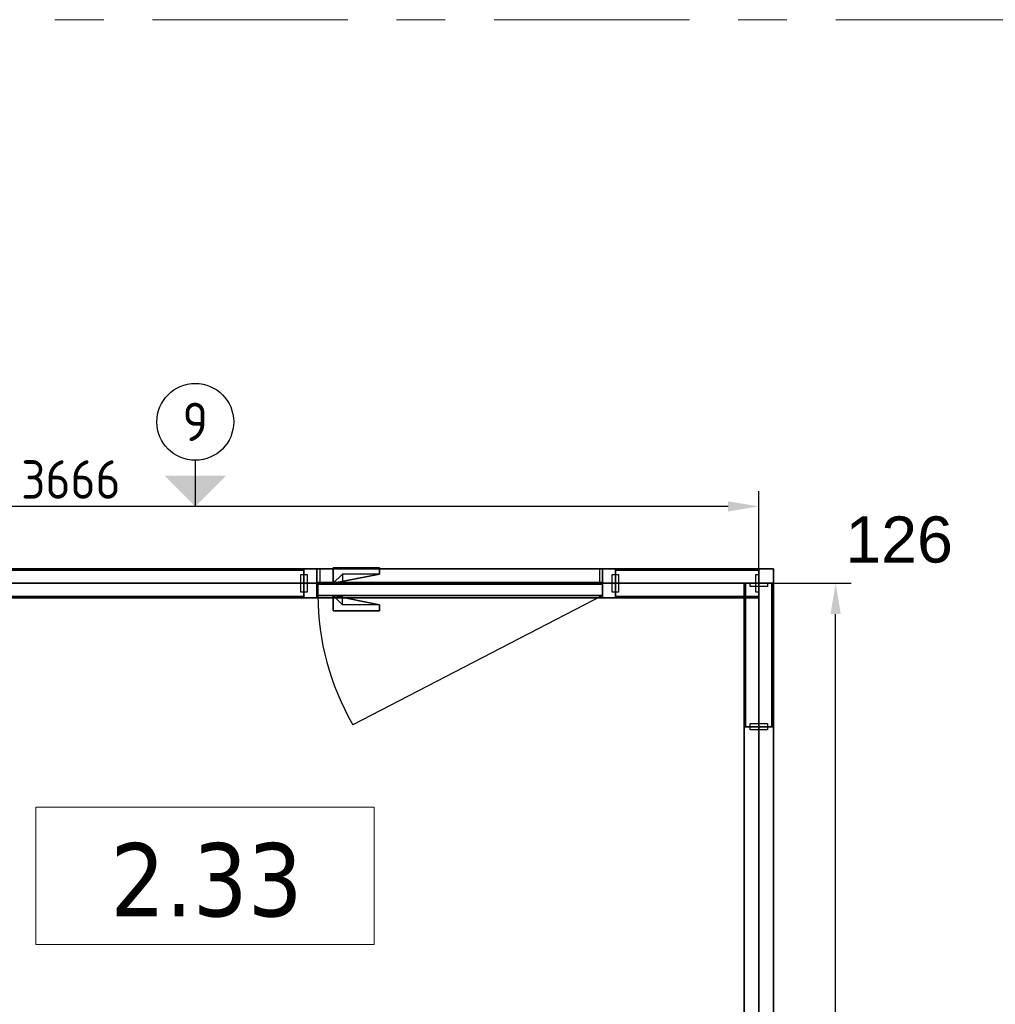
# Model space of a CAD drawing. Extents: x 2820 to 91013, y 1478 to 38178.
# Tile 8 of 182: x 11278 to 14452, y 21626 to 24828. Entities that reach past the tile are written whole.
import ezdxf
from ezdxf.enums import TextEntityAlignment as Align

# ---------------------------------------------------------------- set-up
doc = ezdxf.new("R2010")
doc.units = 0
doc.header["$LTSCALE"] = 50
doc.header["$PDSIZE"] = -5
doc.linetypes.add('HIDDEN2', pattern=[4.7625, 3.175, -1.5875])
doc.linetypes.add('Onderlegger 2e verdieping$0$stramien', pattern=[22.225, 12.7, -3.175, 3.175, -3.175])
doc.layers.get('0').update_dxf_attribs({"linetype": 'CONTINUOUS'})
doc.layers.get('DEFPOINTS').update_dxf_attribs({"linetype": 'CONTINUOUS'})
for name, color, linetype in [('AS-A38--_F----5', 2, 'CONTINUOUS'), ('AS-A38--_F---4-', 9, 'CONTINUOUS'), ('AS-A38-L_F----5', 7, 'CONTINUOUS'), ('AS-I38-E_F----5_Deuren', 7, 'CONTINUOUS'), ('AS-I38-M_F----5_Deurmodulen', 7, 'CONTINUOUS'), ('AS-I38-M_F----5_Hoekaansluitingen', 7, 'CONTINUOUS'), ('AS-I38-M_F----5_Wandmodulen', 7, 'CONTINUOUS'), ('AS-L32--_F----5', 84, 'CONTINUOUS'), ('AS-L32--_F---4-', 84, 'CONTINUOUS'), ('AS-L32--_F-23--', 84, 'CONTINUOUS'), ('AS-L32--_F123--', 84, 'CONTINUOUS'), ('AS-L38--', 7, 'CONTINUOUS'), ('AS-L38--_F----5', 7, 'CONTINUOUS'), ('AS-L38--_F---4-', 7, 'CONTINUOUS'), ('AS-L38--_F-23--', 3, 'CONTINUOUS'), ('AS-L38--_F1----', 2, 'CONTINUOUS'), ('AS-L38--_F1-----', 2, 'CONTINUOUS'), ('AS-L38--_F123--', 7, 'CONTINUOUS'), ('AS-L38GL_F---4-', 2, 'CONTINUOUS'), ('AS-L38GL_F123--', 3, 'CONTINUOUS'), ('AS-M38--_F123--_Wandlengte', 1, 'CONTINUOUS'), ('AS-T38--_F----5', 7, 'CONTINUOUS'), ('AS-T38--_F-23--', 7, 'CONTINUOUS'), ('IWTEKST', 2, 'CONTINUOUS')]:
    doc.layers.add(name, color=color, linetype=linetype)
doc.layers.add('AS-I38-1_F----5', color=2, linetype='CONTINUOUS', plot=False)
doc.layers.add('IWHULPLIJN', color=40, linetype='CONTINUOUS', plot=False)
doc.layers.add('Onderlegger 2e verdieping$0$A-AREA-IDEN', color=8, linetype='CONTINUOUS', lineweight=18)
doc.layers.add('Onderlegger 2e verdieping$0$S-GRID', color=8, linetype='CONTINUOUS', lineweight=18)
doc.styles.add('Onderlegger 2e verdieping$0$Tahoma_1', font='TAHOMA.TTF', dxfattribs={"height": 238.040123})
doc.styles.get("Standard").update_dxf_attribs({"font": 'isocp.shx'})
doc.dimstyles.new('CWall_F2_Wandlengte', dxfattribs={"dimscale": 50, "dimtxt": 2.5, "dimasz": 2, "dimexe": 1, "dimexo": 1, "dimgap": 0.5, "dimtad": 1, "dimdec": 0, "dimdsep": 46, "dimtxsty": 'Standard', "dimcen": 2.5, "dimclrt": 2, "dimadec": 0, "dimazin": 0, "dimtfac": 1, "dimtdec": 0, "dimtix": 1, "dimtmove": 2, "dimatfit": 0, "dimfxl": 0, "dimtolj": 1, "dimtzin": 0, "dimarcsym": 0})
pattern_1 = [(60, (160, 2090), (-43300, 25000), [300, -50000]), (60, (230, 2164), (-43300, 25000), [100, -50000]), (60, (187, 2190), (-43300, 25000), [100, -50000]), (150, (320, 2170), (-25000, -43300), [200, -50000])]
pattern_2 = [(0, (233.25, 1360), (29.766, 59.531), [0, -59.531])]
pattern_3 = [(60, (160, 1230), (-43300, 25000), [300, -50000]), (60, (230, 1304), (-43300, 25000), [100, -50000]), (60, (187, 1330), (-43300, 25000), [100, -50000]), (150, (320, 1310), (-25000, -43300), [200, -50000])]
pattern_4 = [(60, (160, 370), (-43300, 25000), [300, -50000]), (60, (230, 444), (-43300, 25000), [100, -50000]), (60, (187, 470), (-43300, 25000), [100, -50000]), (150, (320, 450), (-25000, -43300), [200, -50000])]
pattern_5 = [(60, (793, 2090), (-43300, 25000), [300, -50000]), (60, (865, 2164), (-43300, 25000), [100, -50000]), (60, (820, 2190), (-43300, 25000), [100, -50000]), (150, (955, 2170), (-25000, -43300), [200, -50000])]
pattern_6 = [(0, (868.25, 1360), (29.7656, 59.5312), [0, -59.5312])]
pattern_7 = [(60, (793, 1230), (-43300, 25000), [300, -50000]), (60, (865, 1304), (-43300, 25000), [100, -50000]), (60, (820, 1330), (-43300, 25000), [100, -50000]), (150, (955, 1310), (-25000, -43300), [200, -50000])]
pattern_8 = [(60, (793, 370), (-43300, 25000), [300, -50000]), (60, (865, 444), (-43300, 25000), [100, -50000]), (60, (820, 470), (-43300, 25000), [100, -50000]), (150, (955, 450), (-25000, -43300), [200, -50000])]

# ---------------------------------------------------------------- blocks, each defined once
blk = doc.blocks.new('Onderlegger 2e verdieping$0$00_KU ruimtetag groot - 00_KU ruimtetag groot-3653893-Plotview 2e Verdieping - schaal 1 op 100')
at = {"layer": 'Onderlegger 2e verdieping$0$A-AREA-IDEN'}
for p, q in [((5.5, 2.164), (-5.5, 2.164)), ((-5.5, 2.164), (-5.5, -2.302)), ((5.5, -2.302), (5.5, 2.164)), ((-5.5, -2.302), (5.5, -2.302))]:
    blk.add_line(p, q, dxfattribs=at)
blk = doc.blocks.new('Onderlegger 2e verdieping')
at = {"layer": 'Onderlegger 2e verdieping$0$S-GRID', "linetype": 'Onderlegger 2e verdieping$0$stramien'}
blk.add_line((2820.4, 24828.2), (55386.6, 24828.2), dxfattribs=at)
at = {"layer": 'Onderlegger 2e verdieping$0$A-AREA-IDEN', "xscale": 99.99999999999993, "yscale": 99.99999999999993, "zscale": 99.99999999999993}
blk.add_blockref('Onderlegger 2e verdieping$0$00_KU ruimtetag groot - 00_KU ruimtetag groot-3653893-Plotview 2e Verdieping - schaal 1 op 100', (11881.5, 22050.8), dxfattribs=at)
at = {"layer": 'Onderlegger 2e verdieping$0$A-AREA-IDEN', "insert": (11886.1, 22150.1), "char_height": 238.04, "width": 768, "attachment_point": 2, "line_spacing_factor": 1.000232, "style": 'Onderlegger 2e verdieping$0$Tahoma_1'}
blk.add_mtext('2.33', dxfattribs=at)
blk = doc.blocks.new('QHK-2---_CTA01')
at = {"layer": 'AS-L38--_F----5', "linetype": 'HIDDEN2'}
blk.add_line((0, 0), (0, 0, 2700), dxfattribs=at)
at = {"layer": 'AS-L38--_F---4-'}
blk.add_line((-47.5, 47.5), (-47.5, 47.5, 2700), dxfattribs=at)
for points, invisible_edges in [([(0, 47.5, 2700), (0, -47.5, 2700), (47.5, -47.5, 2700), (-47.5, 47.5, 2700)], 4), ([(47.5, -47.5, 2700), (-47.5, 47.5, 2700), (-47.5, 0, 2700), (47.5, 0, 2700)], 1), ([(47.5, 0), (47.5, 0, 60), (47.5, -47.5, 60), (47.5, -47.5)], 1), ([(47.5, 0, 2660), (47.5, 0, 2700), (47.5, -47.5, 2700), (47.5, -47.5, 2660)], 1), ([(47.5, -47.5), (47.5, -47.5, 60), (0, -47.5, 60), (0, -47.5)], 4), ([(47.5, -47.5, 2660), (47.5, -47.5, 2700), (0, -47.5, 2700), (0, -47.5, 2660)], 4)]:
    blk.add_3dface(points, dxfattribs=dict(at, invisible_edges=invisible_edges))
for points in [[(47.5, 0, 60), (47.5, 0, 2660), (47.5, -47.5, 2660), (47.5, -47.5, 60)], [(47.5, -47.5, 60), (47.5, -47.5, 2660), (0, -47.5, 2660), (0, -47.5, 60)]]:
    blk.add_3dface(points, dxfattribs=at)
at = {"layer": 'AS-L38--_F123--'}
blk.add_lwpolyline([(0, -47.5), (47.5, -47.5), (47.5, 0)], dxfattribs=at)
at = {"layer": 'DEFPOINTS'}
blk.add_point((0, 0, 2700), dxfattribs=at)
at = {"layer": 'AS-I38-M_F----5_Hoekaansluitingen', "extrusion": (1, -6.12303e-17, 0)}
blk.add_text('D126', height=125, rotation=90, dxfattribs=at).set_placement((0, 2750), align=Align.MIDDLE_LEFT)
at = {"layer": 'AS-I38-M_F----5_Hoekaansluitingen', "extrusion": (0, -1, 0)}
blk.add_text('D126', height=125, rotation=90, dxfattribs=at).set_placement((0, 2750), align=Align.MIDDLE_LEFT)
blk = doc.blocks.new('WandNr2-_CTA01')
at = {"layer": 'AS-T38--_F-23--', "color": 0, "linetype": 'ByBlock'}
blk.add_line((0, -5), (0, -2), dxfattribs=at)
blk.add_circle((0, -7.5), 2.5, dxfattribs=at)
blk.add_solid([(0, -2), (2, -4), (-2, -4)], dxfattribs=at)
blk.add_attdef('WANDNR', text='', height=2.5, dxfattribs=at).set_placement((0, -7.5), align=Align.MIDDLE)
blk = doc.blocks.new('WandNr5o_CTA01')
at = {"layer": 'AS-T38--_F----5', "color": 0, "linetype": 'ByBlock'}
blk.add_circle((0, -18), 2.5, dxfattribs=at)
blk.add_attdef('WANDNR', text='', height=2.5, dxfattribs=at).set_placement((0, -18), align=Align.MIDDLE)
blk = doc.blocks.new('BvnAans-_CTA01')
at = {"layer": 'AS-L38--_F----5', "color": 0, "invisible_edges": 10}
blk.add_3dface([(0, 0), (1, 0), (1, 0, 1), (0, 0, 1)], dxfattribs=at)
at = {"layer": 'AS-L38--_F---4-', "invisible_edges": 10}
for points in [[(0, 0.5), (1, 0.5), (1, 0.5, 1), (0, 0.5, 1)], [(0, -0.5), (1, -0.5), (1, -0.5, 1), (0, -0.5, 1)]]:
    blk.add_3dface(points, dxfattribs=at)
at = {"layer": 'AS-L38--_F---4-'}
blk.add_3dface([(0, -0.5, 1), (0, 0.5, 1), (1, 0.5, 1), (1, -0.5, 1)], dxfattribs=at)
blk = doc.blocks.new('Q0WDSTL-_CTA01')
at = {"layer": 'AS-L38--_F-23--'}
for p, q in [((0, 0.3), (0, 0.5)), ((0, -0.3), (0, -0.5))]:
    blk.add_line(p, q, dxfattribs=at)
at = {"layer": 'AS-L38--_F-23--', "color": 1}
blk.add_lwpolyline([(0, 0.3), (1, 0.3), (1, -0.3), (0, -0.3)], dxfattribs=at)
at = {"layer": 'AS-L38--_F1-----'}
blk.add_lwpolyline([(0, 0.5), (0, -0.5)], dxfattribs=at)
blk = doc.blocks.new('3ADRDRP-_CTA01')
at = {"layer": 'AS-L38--_F----5', "color": 0}
blk.add_3dface([(0, 0), (1, 0), (1, 0, 1), (0, 0, 1)], dxfattribs=at)
at = {"layer": 'AS-L38--_F---4-'}
mesh = blk.add_polymesh((6, 3), dxfattribs=at)
for k, corner in enumerate([(1, -0.5, 1), (1, -0.5), (1, -0.5), (0, -0.5, 1), (0, -0.5), (0, -0.5), (0, 0.5, 1), (0, 0.5), (0, -0.5), (1, 0.5, 1), (1, 0.5), (1, -0.5), (1, 0.5, 1), (1, 0.5, 1), (1, -0.5, 1), (0, 0.5, 1), (0, 0.5, 1), (0, -0.5, 1)]):
    mesh.set_mesh_vertex(divmod(k, 3), corner)
blk = doc.blocks.new('Q0DRSTL-_CTA01')
at = {"layer": 'AS-L38--_F----5', "color": 0}
blk.add_3dface([(0, 0), (1, 0), (1, 0, 1), (0, 0, 1)], dxfattribs=at)
at = {"layer": 'AS-L38--_F-23--', "color": 0}
for p, q in [((0, 0.5), (0, 0.3)), ((1, 0.5), (1, 0)), ((1, 0), (1.25, 0)), ((0, -0.5), (0, -0.3))]:
    blk.add_line(p, q, dxfattribs=at)
for points in [[(1, 0.5), (0, 0.5)], [(0, -0.5), (1.25, -0.5), (1.25, 0)]]:
    blk.add_lwpolyline(points, dxfattribs=at)
at = {"layer": 'AS-L38--_F1----', "color": 0}
blk.add_lwpolyline([(0, -0.5), (1, -0.5), (1, 0.5), (0, 0.5)], close=True, dxfattribs=at)
at = {"layer": 'AS-L38--_F---4-'}
mesh = blk.add_polymesh((6, 3), dxfattribs=at)
for k, corner in enumerate([(1, -0.5, 1), (1, -0.5), (1, -0.5), (0, -0.5, 1), (0, -0.5), (0, -0.5), (0, 0.5, 1), (0, 0.5), (0, -0.5), (1, 0.5, 1), (1, 0.5), (1, -0.5), (1, 0.5, 1), (1, 0.5, 1), (1, -0.5, 1), (0, 0.5, 1), (0, 0.5, 1), (0, -0.5, 1)]):
    mesh.set_mesh_vertex(divmod(k, 3), corner)
blk = doc.blocks.new('ddch1---_CTA01')
at = {"layer": 'AS-L32--_F----5', "color": 1}
for p, q in [((0, 0.075), (1, 0.075, 0.5)), ((1, 0.075, 0.5), (0, 0.075, 1))]:
    blk.add_line(p, q, dxfattribs=at)
at = {"layer": 'AS-L32--_F----5', "color": 1, "linetype": 'HIDDEN2'}
for p, q in [((0, -0.075), (1, -0.075, 0.5)), ((1, -0.075, 0.5), (0, -0.075, 1))]:
    blk.add_line(p, q, dxfattribs=at)
at = {"layer": 'AS-L32--_F----5'}
blk.add_3dface([(0, 0), (0, 0, 1), (1, 0, 1), (1, 0)], dxfattribs=at)
at = {"layer": 'AS-L32--_F---4-'}
for points in [[(0, 1), (0, 1, 1), (1, 1, 1), (1, 1)], [(0, 1), (0, 0), (0, 0, 1), (0, 1, 1)], [(0, 0, 1), (0, 1, 1), (1, 1, 1), (1, 0, 1)], [(1, 1, 1), (1, 0, 1), (1, 0), (1, 1)], [(0, 0), (0, 0, 1), (1, 0, 1), (1, 0)]]:
    blk.add_3dface(points, dxfattribs=at)
at = {"layer": 'AS-L32--_F123--', "color": 1}
blk.add_line((0, 1), (0.8776, 11.4994), dxfattribs=at)
at = {"layer": 'AS-L32--_F123--'}
for p, q in [((1, 1), (0, 1)), ((0, 1), (0, 0)), ((1, 0), (1, 1)), ((0, 0), (1, 0))]:
    blk.add_line(p, q, dxfattribs=at)
at = {"layer": 'AS-L32--_F123--', "color": 1}
blk.add_ellipse((0, 1), major_axis=(0, 21.9), ratio=0.045662, start_param=-1.570796, end_param=-1.070796, dxfattribs=at)
at = {"layer": 'DEFPOINTS'}
blk.add_point((0, 0), dxfattribs=at)
blk.add_point((0, 0), dxfattribs=at)
blk = doc.blocks.new('KlnkRcht_CTA01')
at = {"layer": 'AS-L32--_F----5'}
blk.add_polyline3d([(-0.5, 0, -0.5), (0.5, 0, -0.5), (0.5, 0, 0.5), (-0.5, 0, 0.5)], close=True, dxfattribs=at)
at = {"layer": 'AS-L32--_F-23--'}
for p, q in [((0.3, -0.6, -0.5), (0.3, 0, -0.5)), ((0.5, 0, -0.5), (0.5, -1, -0.5)), ((-0.5, -1, -0.5), (-0.5, -0.6, -0.5)), ((-0.5, -0.6, -0.5), (0.3, -0.6, -0.5)), ((0.5, -1, -0.5), (-0.5, -1, -0.5))]:
    blk.add_line(p, q, dxfattribs=at)
at = {"layer": 'AS-L32--_F---4-'}
mesh = blk.add_polyface(dxfattribs=at)
corners = [(0.5, 0, -0.5), (0.5, -1, -0.5), (-0.5, -1, -0.5), (-0.5, -0.6, -0.5), (0.3, -0.6, -0.5), (0.3, 0, -0.5), (0.5, 0, 0.5), (0.5, -1, 0.5), (-0.5, -1, 0.5), (-0.5, -0.6, 0.5), (0.3, -0.6, 0.5), (0.3, 0, 0.5)]
mesh.append_faces([[corners[k] for k in face] for face in [(0, 1, 7, 6), (1, 2, 8, 7), (2, 3, 9, 8)]])
mesh.append_faces([[corners[k] for k in face] for face in [(6, 10, 11)]], dxfattribs={"vtx0": -1})
mesh.append_faces([[corners[k] for k in face] for face in [(6, 9, 10)]], dxfattribs={"vtx0": -1, "vtx2": -1})
mesh.append_faces([[corners[k] for k in face] for face in [(6, 7, 8, 9)]], dxfattribs={"vtx3": -1})
blk = doc.blocks.new('QDR-5---_CTA01')
at = {"layer": 'DEFPOINTS'}
blk.add_point((0, 0, 2700), dxfattribs=at)
at = {"layer": 'AS-L38--'}
for name, p, xscale, yscale, zscale in [('ddch1---_CTA01', (41.5, 0, 10), 926, 40, 2585), ('KlnkRcht_CTA01', (842.5, 40, 1050), 150, -50, 20), ('BvnAans-_CTA01', (0, 0, 2660), 1013, 95, 40), ('Q0WDSTL-_CTA01', (0, 0), 10, 95, 10), ('3ADRDRP-_CTA01', (0, 0, 2595), 1013, 95, 65), ('Q0DRSTL-_CTA01', (0, 0), 41.5, 95, 2595), ('Q0DRSTL-_CTA01', (1013, 0), -41.5, 95, 2595), ('KlnkRcht_CTA01', (842.5, 0, 1050), 150, 50, 20)]:
    blk.add_blockref(name, p, dxfattribs=dict(at, xscale=xscale, yscale=yscale, zscale=zscale))
at = {"layer": 'AS-L38--', "xscale": 10, "yscale": 95, "zscale": 10, "rotation": 180}
blk.add_blockref('Q0WDSTL-_CTA01', (1013, 0), dxfattribs=at)
at = {"layer": 'AS-I38-E_F----5_Deuren', "extrusion": (0, -1, 0)}
blk.add_text('926x2585', height=90, dxfattribs=at).set_placement((959, 175), align=Align.BOTTOM_RIGHT)
at = {"layer": 'AS-I38-M_F----5_Deurmodulen', "extrusion": (0, -1, 0)}
blk.add_text('DA', height=125, rotation=90, dxfattribs=at).set_placement((506.5, 2750), align=Align.MIDDLE_LEFT)
blk = doc.blocks.new('OndrAans_CTA01')
at = {"layer": 'AS-L38--_F----5', "color": 0, "invisible_edges": 10}
blk.add_3dface([(0, 0), (1, 0), (1, 0, 1), (0, 0, 1)], dxfattribs=at)
at = {"layer": 'AS-L38--_F---4-', "invisible_edges": 10}
for points in [[(0, 0.5), (1, 0.5), (1, 0.5, 1), (0, 0.5, 1)], [(0, -0.5), (1, -0.5), (1, -0.5, 1), (0, -0.5, 1)]]:
    blk.add_3dface(points, dxfattribs=at)
at = {"layer": 'AS-L38--_F123--', "color": 0}
blk.add_3dface([(0, -0.5), (1, -0.5), (1, 0.5), (0, 0.5)], dxfattribs=at)
blk = doc.blocks.new('QPGLAS--_CTA01')
at = {"layer": 'AS-L38--_F----5', "color": 0}
blk.add_3dface([(0, 0), (1, 0), (1, 0, 1), (0, 0, 1)], dxfattribs=at)
at = {"layer": 'AS-L38GL_F123--'}
blk.add_line((0, 0), (1, 0), dxfattribs=at)
at = {"layer": 'AS-L38GL_F---4-'}
mesh = blk.add_polymesh((6, 3), dxfattribs=at)
for k, corner in enumerate([(1, -0.45, 1), (1, -0.45), (1, -0.45), (0, -0.45, 1), (0, -0.45), (0, -0.45), (0, 0.45, 1), (0, 0.45), (0, -0.45), (1, 0.45, 1), (1, 0.45), (1, -0.45), (1, 0.45, 1), (1, 0.45, 1), (1, -0.45, 1), (0, 0.45, 1), (0, 0.45, 1), (0, -0.45, 1)]):
    mesh.set_mesh_vertex(divmod(k, 3), corner)
blk = doc.blocks.new('O4------_CTA01')
blk.add_blockref('QPGLAS--_CTA01', (0, 0))
blk = doc.blocks.new('QWND25--_CTA01')
at = {"layer": 'AS-A38--_F----5', "extrusion": (0, -1, 0)}
h = blk.add_hatch(dxfattribs=at)
h.set_pattern_fill('GLAS2', color=256, scale=50, angle=60, style=0, pattern_type=2)
h.set_pattern_definition(pattern_1)
h.paths.add_polyline_path([(0, 1780), (466.5, 1780), (466.5, 2660), (0, 2660)])
h = blk.add_hatch(dxfattribs=at)
h.set_pattern_fill('GLAS2', color=256, scale=50, angle=60, style=0, pattern_type=2)
h.set_pattern_definition(pattern_3)
h.paths.add_polyline_path([(0, 940), (466.5, 940), (466.5, 1780), (0, 1780)])
h = blk.add_hatch(dxfattribs=at)
h.set_pattern_fill('GLAS2', color=256, scale=50, angle=60, style=0, pattern_type=2)
h.set_pattern_definition(pattern_4)
h.paths.add_polyline_path([(0, 60), (466.5, 60), (466.5, 940), (0, 940)])
h = blk.add_hatch(dxfattribs=at)
h.set_pattern_fill('DOTS', color=256, scale=37.5, style=0)
h.set_pattern_definition(pattern_2)
h.paths.add_polyline_path([(10, 950), (456.5, 950), (456.5, 1770), (10, 1770)])
at = {"layer": 'AS-A38--_F---4-', "extrusion": (0, -1, 0)}
h = blk.add_hatch(dxfattribs=at)
h.set_pattern_fill('GLAS2', color=256, scale=50, angle=60, style=0, pattern_type=2)
h.set_pattern_definition(pattern_1)
h.paths.add_polyline_path([(0, 1780), (466.5, 1780), (466.5, 2660), (0, 2660)])
h = blk.add_hatch(dxfattribs=at)
h.set_pattern_fill('GLAS2', color=256, scale=50, angle=60, style=0, pattern_type=2)
h.set_pattern_definition(pattern_3)
h.paths.add_polyline_path([(0, 940), (466.5, 940), (466.5, 1780), (0, 1780)])
h = blk.add_hatch(dxfattribs=at)
h.set_pattern_fill('GLAS2', color=256, scale=50, angle=60, style=0, pattern_type=2)
h.set_pattern_definition(pattern_4)
h.paths.add_polyline_path([(0, 60), (466.5, 60), (466.5, 940), (0, 940)])
h = blk.add_hatch(dxfattribs=at)
h.set_pattern_fill('DOTS', color=256, scale=37.5, style=0)
h.set_pattern_definition(pattern_2)
h.paths.add_polyline_path([(10, 950), (456.5, 950), (456.5, 1770), (10, 1770)])
h = blk.add_hatch(dxfattribs=at)
h.set_pattern_fill('GLAS2', color=256, scale=50, angle=60, style=0, pattern_type=2)
h.set_pattern_definition(pattern_1)
h.paths.add_polyline_path([(0, 1780), (466.5, 1780), (466.5, 2660), (0, 2660)])
h = blk.add_hatch(dxfattribs=at)
h.set_pattern_fill('GLAS2', color=256, scale=50, angle=60, style=0, pattern_type=2)
h.set_pattern_definition(pattern_3)
h.paths.add_polyline_path([(0, 940), (466.5, 940), (466.5, 1780), (0, 1780)])
h = blk.add_hatch(dxfattribs=at)
h.set_pattern_fill('GLAS2', color=256, scale=50, angle=60, style=0, pattern_type=2)
h.set_pattern_definition(pattern_4)
h.paths.add_polyline_path([(0, 60), (466.5, 60), (466.5, 940), (0, 940)])
h = blk.add_hatch(dxfattribs=at)
h.set_pattern_fill('DOTS', color=256, scale=37.5, style=0)
h.set_pattern_definition(pattern_2)
h.paths.add_polyline_path([(10, 950), (456.5, 950), (456.5, 1770), (10, 1770)])
at = {"layer": 'DEFPOINTS'}
blk.add_point((0, 0, 2700), dxfattribs=at)
at = {"layer": 'AS-L38--', "yscale": 95}
for name, p, xscale, zscale in [('BvnAans-_CTA01', (0, 0, 2660), 466.5, 40), ('OndrAans_CTA01', (0, 0), 466.5, 60), ('Q0WDSTL-_CTA01', (0, 0), 10, 10), ('O4------_CTA01', (0, 0, 1780), 466.5, 880), ('O4------_CTA01', (0, 0, 940), 466.5, 840), ('O4------_CTA01', (0, 0, 60), 466.5, 880)]:
    blk.add_blockref(name, p, dxfattribs=dict(at, xscale=xscale, zscale=zscale))
at = {"layer": 'AS-L38--', "xscale": 10, "yscale": 95, "zscale": 10, "rotation": 180}
blk.add_blockref('Q0WDSTL-_CTA01', (466.5, 0), dxfattribs=at)
at = {"layer": 'AS-I38-1_F----5', "extrusion": (0, -1, 0)}
blk.add_text('98', height=90, dxfattribs=at).set_placement((40, 130))
at = {"layer": 'AS-I38-M_F----5_Wandmodulen', "extrusion": (0, -1, 0)}
blk.add_text('GH', height=125, rotation=90, dxfattribs=at).set_placement((233.2, 2750), align=Align.MIDDLE_LEFT)
blk = doc.blocks.new('QWND27--_CTA01')
at = {"layer": 'AS-A38--_F----5', "extrusion": (0, -1, 0)}
h = blk.add_hatch(dxfattribs=at)
h.set_pattern_fill('GLAS2', color=256, scale=50, angle=60, style=0, pattern_type=2)
h.set_pattern_definition(pattern_5)
h.paths.add_polyline_path([(0, 1780), (1736.5, 1780), (1736.5, 2660), (0, 2660)])
h = blk.add_hatch(dxfattribs=at)
h.set_pattern_fill('GLAS2', color=256, scale=50, angle=60, style=0, pattern_type=2)
h.set_pattern_definition(pattern_7)
h.paths.add_polyline_path([(0, 940), (1736.5, 940), (1736.5, 1780), (0, 1780)])
h = blk.add_hatch(dxfattribs=at)
h.set_pattern_fill('GLAS2', color=256, scale=50, angle=60, style=0, pattern_type=2)
h.set_pattern_definition(pattern_8)
h.paths.add_polyline_path([(0, 60), (1736.5, 60), (1736.5, 940), (0, 940)])
h = blk.add_hatch(dxfattribs=at)
h.set_pattern_fill('DOTS', color=256, scale=37.5, style=0)
h.set_pattern_definition(pattern_6)
h.paths.add_polyline_path([(10, 950), (1726.5, 950), (1726.5, 1770), (10, 1770)])
at = {"layer": 'AS-A38--_F---4-', "extrusion": (0, -1, 0)}
h = blk.add_hatch(dxfattribs=at)
h.set_pattern_fill('GLAS2', color=256, scale=50, angle=60, style=0, pattern_type=2)
h.set_pattern_definition(pattern_5)
h.paths.add_polyline_path([(0, 1780), (1736.5, 1780), (1736.5, 2660), (0, 2660)])
h = blk.add_hatch(dxfattribs=at)
h.set_pattern_fill('GLAS2', color=256, scale=50, angle=60, style=0, pattern_type=2)
h.set_pattern_definition(pattern_7)
h.paths.add_polyline_path([(0, 940), (1736.5, 940), (1736.5, 1780), (0, 1780)])
h = blk.add_hatch(dxfattribs=at)
h.set_pattern_fill('GLAS2', color=256, scale=50, angle=60, style=0, pattern_type=2)
h.set_pattern_definition(pattern_8)
h.paths.add_polyline_path([(0, 60), (1736.5, 60), (1736.5, 940), (0, 940)])
h = blk.add_hatch(dxfattribs=at)
h.set_pattern_fill('DOTS', color=256, scale=37.5, style=0)
h.set_pattern_definition(pattern_6)
h.paths.add_polyline_path([(10, 950), (1726.5, 950), (1726.5, 1770), (10, 1770)])
h = blk.add_hatch(dxfattribs=at)
h.set_pattern_fill('GLAS2', color=256, scale=50, angle=60, style=0, pattern_type=2)
h.set_pattern_definition(pattern_5)
h.paths.add_polyline_path([(0, 1780), (1736.5, 1780), (1736.5, 2660), (0, 2660)])
h = blk.add_hatch(dxfattribs=at)
h.set_pattern_fill('GLAS2', color=256, scale=50, angle=60, style=0, pattern_type=2)
h.set_pattern_definition(pattern_7)
h.paths.add_polyline_path([(0, 940), (1736.5, 940), (1736.5, 1780), (0, 1780)])
h = blk.add_hatch(dxfattribs=at)
h.set_pattern_fill('GLAS2', color=256, scale=50, angle=60, style=0, pattern_type=2)
h.set_pattern_definition(pattern_8)
h.paths.add_polyline_path([(0, 60), (1736.5, 60), (1736.5, 940), (0, 940)])
h = blk.add_hatch(dxfattribs=at)
h.set_pattern_fill('DOTS', color=256, scale=37.5, style=0)
h.set_pattern_definition(pattern_6)
h.paths.add_polyline_path([(10, 950), (1726.5, 950), (1726.5, 1770), (10, 1770)])
at = {"layer": 'DEFPOINTS'}
blk.add_point((0, 0, 2700), dxfattribs=at)
at = {"layer": 'AS-L38--', "yscale": 95}
for name, p, xscale, zscale in [('BvnAans-_CTA01', (0, 0, 2660), 1736.5, 40), ('OndrAans_CTA01', (0, 0), 1736.5, 60), ('Q0WDSTL-_CTA01', (0, 0), 10, 10), ('O4------_CTA01', (0, 0, 1780), 1736.5, 880), ('O4------_CTA01', (0, 0, 940), 1736.5, 840), ('O4------_CTA01', (0, 0, 60), 1736.5, 880)]:
    blk.add_blockref(name, p, dxfattribs=dict(at, xscale=xscale, zscale=zscale))
at = {"layer": 'AS-L38--', "xscale": 10, "yscale": 95, "zscale": 10, "rotation": 180}
blk.add_blockref('Q0WDSTL-_CTA01', (1736.5, 0), dxfattribs=at)
at = {"layer": 'AS-I38-1_F----5', "extrusion": (0, -1, 0)}
blk.add_text('3', height=90, dxfattribs=at).set_placement((40, 130))
at = {"layer": 'AS-I38-M_F----5_Wandmodulen', "extrusion": (0, -1, 0)}
blk.add_text('GH', height=125, rotation=90, dxfattribs=at).set_placement((868.2, 2750), align=Align.MIDDLE_LEFT)
blk = doc.blocks.new('QWND28--_CTA01')
at = {"layer": 'AS-A38--_F----5', "extrusion": (0, -1, 0)}
h = blk.add_hatch(dxfattribs=at)
h.set_pattern_fill('GLAS2', color=256, scale=50, angle=60, style=0, pattern_type=2)
h.set_pattern_definition(pattern_1)
h.paths.add_polyline_path([(0, 1780), (466.5, 1780), (466.5, 2660), (0, 2660)])
h = blk.add_hatch(dxfattribs=at)
h.set_pattern_fill('GLAS2', color=256, scale=50, angle=60, style=0, pattern_type=2)
h.set_pattern_definition(pattern_3)
h.paths.add_polyline_path([(0, 940), (466.5, 940), (466.5, 1780), (0, 1780)])
h = blk.add_hatch(dxfattribs=at)
h.set_pattern_fill('GLAS2', color=256, scale=50, angle=60, style=0, pattern_type=2)
h.set_pattern_definition(pattern_4)
h.paths.add_polyline_path([(0, 60), (466.5, 60), (466.5, 940), (0, 940)])
h = blk.add_hatch(dxfattribs=at)
h.set_pattern_fill('DOTS', color=256, scale=37.5, style=0)
h.set_pattern_definition(pattern_2)
h.paths.add_polyline_path([(10, 950), (456.5, 950), (456.5, 1770), (10, 1770)])
at = {"layer": 'AS-A38--_F---4-', "extrusion": (0, -1, 0)}
h = blk.add_hatch(dxfattribs=at)
h.set_pattern_fill('GLAS2', color=256, scale=50, angle=60, style=0, pattern_type=2)
h.set_pattern_definition(pattern_1)
h.paths.add_polyline_path([(0, 1780), (466.5, 1780), (466.5, 2660), (0, 2660)])
h = blk.add_hatch(dxfattribs=at)
h.set_pattern_fill('GLAS2', color=256, scale=50, angle=60, style=0, pattern_type=2)
h.set_pattern_definition(pattern_3)
h.paths.add_polyline_path([(0, 940), (466.5, 940), (466.5, 1780), (0, 1780)])
h = blk.add_hatch(dxfattribs=at)
h.set_pattern_fill('GLAS2', color=256, scale=50, angle=60, style=0, pattern_type=2)
h.set_pattern_definition(pattern_4)
h.paths.add_polyline_path([(0, 60), (466.5, 60), (466.5, 940), (0, 940)])
h = blk.add_hatch(dxfattribs=at)
h.set_pattern_fill('DOTS', color=256, scale=37.5, style=0)
h.set_pattern_definition(pattern_2)
h.paths.add_polyline_path([(10, 950), (456.5, 950), (456.5, 1770), (10, 1770)])
h = blk.add_hatch(dxfattribs=at)
h.set_pattern_fill('GLAS2', color=256, scale=50, angle=60, style=0, pattern_type=2)
h.set_pattern_definition(pattern_1)
h.paths.add_polyline_path([(0, 1780), (466.5, 1780), (466.5, 2660), (0, 2660)])
h = blk.add_hatch(dxfattribs=at)
h.set_pattern_fill('GLAS2', color=256, scale=50, angle=60, style=0, pattern_type=2)
h.set_pattern_definition(pattern_3)
h.paths.add_polyline_path([(0, 940), (466.5, 940), (466.5, 1780), (0, 1780)])
h = blk.add_hatch(dxfattribs=at)
h.set_pattern_fill('GLAS2', color=256, scale=50, angle=60, style=0, pattern_type=2)
h.set_pattern_definition(pattern_4)
h.paths.add_polyline_path([(0, 60), (466.5, 60), (466.5, 940), (0, 940)])
h = blk.add_hatch(dxfattribs=at)
h.set_pattern_fill('DOTS', color=256, scale=37.5, style=0)
h.set_pattern_definition(pattern_2)
h.paths.add_polyline_path([(10, 950), (456.5, 950), (456.5, 1770), (10, 1770)])
at = {"layer": 'DEFPOINTS'}
blk.add_point((0, 0, 2700), dxfattribs=at)
at = {"layer": 'AS-L38--', "yscale": 95}
for name, p, xscale, zscale in [('BvnAans-_CTA01', (0, 0, 2660), 466.5, 40), ('OndrAans_CTA01', (0, 0), 466.5, 60), ('Q0WDSTL-_CTA01', (0, 0), 10, 10), ('O4------_CTA01', (0, 0, 1780), 466.5, 880), ('O4------_CTA01', (0, 0, 940), 466.5, 840), ('O4------_CTA01', (0, 0, 60), 466.5, 880)]:
    blk.add_blockref(name, p, dxfattribs=dict(at, xscale=xscale, zscale=zscale))
at = {"layer": 'AS-L38--', "xscale": 10, "yscale": 95, "zscale": 10, "rotation": 180}
blk.add_blockref('Q0WDSTL-_CTA01', (466.5, 0), dxfattribs=at)
at = {"layer": 'AS-I38-1_F----5', "extrusion": (0, -1, 0)}
blk.add_text('1', height=90, dxfattribs=at).set_placement((40, 130))
at = {"layer": 'AS-I38-M_F----5_Wandmodulen', "extrusion": (0, -1, 0)}
blk.add_text('GH', height=125, rotation=90, dxfattribs=at).set_placement((233.2, 2750), align=Align.MIDDLE_LEFT)
blk = doc.blocks.new('D1------_CTA01')
at = {"layer": 'AS-L38--_F----5', "color": 0}
blk.add_3dface([(0, 0), (1, 0), (1, 0, 1), (0, 0, 1)], dxfattribs=at)
at = {"layer": 'AS-L38--_F---4-'}
for points in [[(0, 0.5), (1, 0.5), (1, 0.5, 1), (0, 0.5, 1)], [(0, -0.5), (1, -0.5), (1, -0.5, 1), (0, -0.5, 1)]]:
    blk.add_3dface(points, dxfattribs=at)
blk = doc.blocks.new('QWND16--_CTA01')
at = {"layer": 'AS-A38--_F----5', "extrusion": (0, -1, 0)}
h = blk.add_hatch(dxfattribs=at)
h.set_pattern_fill('CROSS', color=256, scale=5, style=0)
h.set_pattern_definition([(0, (341.625, 1570), (31.75, 31.75), [15.875, -47.625]), (90, (349.562, 1562.062), (-31.75, 31.75), [15.875, -47.625])])
h.paths.add_polyline_path([(0, 940), (1366.5, 1780), (0, 1780)])
h = blk.add_hatch(dxfattribs=at)
h.set_pattern_fill('ANSI31', color=256, scale=50, angle=135, style=0)
h.set_pattern_definition([(180, (1024.88, 1150), (-1e-14, -158.75), [])])
h.paths.add_polyline_path([(0, 940), (1366.5, 940), (1366.5, 1780)])
at = {"layer": 'AS-A38--_F---4-', "extrusion": (0, -1, 0)}
h = blk.add_hatch(dxfattribs=at)
h.set_pattern_fill('ANSI31', color=256, scale=50, angle=135, style=0)
h.set_pattern_definition([(180, (683.25, 1360), (-1e-14, -158.75), [])])
h.paths.add_polyline_path([(0, 940), (1366.5, 940), (1366.5, 1780), (0, 1780)])
h = blk.add_hatch(dxfattribs=at)
h.set_pattern_fill('CROSS', color=256, scale=5, style=0)
h.set_pattern_definition([(0, (683.25, 1360), (31.75, 31.75), [15.875, -47.625]), (90, (691.188, 1352.062), (-31.75, 31.75), [15.875, -47.625])])
h.paths.add_polyline_path([(0, 940), (1366.5, 940), (1366.5, 1780), (0, 1780)])
at = {"layer": 'AS-A38-L_F----5', "extrusion": (0, -1, 0)}
blk.add_line((0, 0, 940), (1366.5, 0, 1780), dxfattribs=at)
at = {"layer": 'DEFPOINTS'}
blk.add_point((0, 0, 2700), dxfattribs=at)
at = {"layer": 'AS-L38--', "yscale": 95}
for name, p, xscale, zscale in [('BvnAans-_CTA01', (0, 0, 2660), 1366.5, 40), ('OndrAans_CTA01', (0, 0), 1366.5, 60), ('Q0WDSTL-_CTA01', (0, 0), 10, 10), ('D1------_CTA01', (0, 0, 1780), 1366.5, 880), ('D1------_CTA01', (0, 0, 940), 1366.5, 840), ('D1------_CTA01', (0, 0, 60), 1366.5, 880)]:
    blk.add_blockref(name, p, dxfattribs=dict(at, xscale=xscale, zscale=zscale))
at = {"layer": 'AS-L38--', "xscale": 10, "yscale": 95, "zscale": 10, "rotation": 180}
blk.add_blockref('Q0WDSTL-_CTA01', (1366.5, 0), dxfattribs=at)
at = {"layer": 'AS-I38-1_F----5', "extrusion": (0, -1, 0)}
blk.add_text('2', height=90, dxfattribs=at).set_placement((40, 130))
at = {"layer": 'AS-I38-M_F----5_Wandmodulen', "extrusion": (0, -1, 0)}
blk.add_text('AH-Z2', height=125, rotation=90, dxfattribs=at).set_placement((683.2, 2750), align=Align.MIDDLE_LEFT)
blk = doc.blocks.new('*D112')
at = {"layer": 'AS-M38--_F123--_Wandlengte', "color": 0, "lineweight": -2}
for p, q in [((13732.6, 22995.2), (13982.6, 22995.2)), ((13932.6, 19582.2), (13932.6, 22895.2)), ((13732.6, 19482.2), (13982.6, 19482.2))]:
    blk.add_line(p, q, dxfattribs=at)
at = {"layer": 'AS-M38--_F123--_Wandlengte', "color": 0}
for points in [[(13915.9, 22895.2), (13949.3, 22895.2), (13932.6, 22995.2)], [(13915.9, 19582.2), (13949.3, 19582.2), (13932.6, 19482.2)]]:
    blk.add_solid(points, dxfattribs=at)
at = {"layer": 'DEFPOINTS', "color": 0}
for p in [(13682.6, 22995.2), (13932.6, 22995.2), (13682.6, 19482.2)]:
    blk.add_point(p, dxfattribs=at)
at = {"layer": 'AS-M38--_F123--_Wandlengte', "color": 2, "insert": (13845.1, 21238.7), "char_height": 125, "attachment_point": 5, "rotation": 90}
blk.add_mtext('\\A1;3513', dxfattribs=at)
blk = doc.blocks.new('*D113')
at = {"layer": 'AS-M38--_F123--_Wandlengte', "color": 0, "lineweight": -2}
for p, q in [((10016.6, 23045.2), (10016.6, 23295.2)), ((13682.6, 23045.2), (13682.6, 23295.2)), ((13582.6, 23245.2), (10116.6, 23245.2))]:
    blk.add_line(p, q, dxfattribs=at)
at = {"layer": 'AS-M38--_F123--_Wandlengte', "color": 0}
for points in [[(10116.6, 23261.9), (10116.6, 23228.5), (10016.6, 23245.2)], [(13582.6, 23261.9), (13582.6, 23228.5), (13682.6, 23245.2)]]:
    blk.add_solid(points, dxfattribs=at)
at = {"layer": 'DEFPOINTS', "color": 0}
for p in [(10016.6, 23245.2), (10016.6, 22995.2), (13682.6, 22995.2)]:
    blk.add_point(p, dxfattribs=at)
at = {"layer": 'AS-M38--_F123--_Wandlengte', "color": 2, "insert": (11444.9, 23332.7), "char_height": 125, "attachment_point": 5}
blk.add_mtext('\\A1;3666', dxfattribs=at)

msp = doc.modelspace()

# ---------------------------------------------------------------- linework, layer by layer
at = {"layer": 'IWHULPLIJN'}
for p in [(10016.6, 22995.2), (13682.6, 19539.2)]:
    msp.add_line(p, (13682.6, 22995.2), dxfattribs=at)

# ---------------------------------------------------------------- block references
msp.add_blockref('Onderlegger 2e verdieping', (0, 0))
at = {"layer": 'AS-L38--'}
ref = msp.add_blockref('WandNr2-_CTA01', (11849.6, 23145.2), dxfattribs=dict(at, xscale=50, yscale=50, zscale=50, rotation=180))
ref.add_attrib('WANDNR', '9', dxfattribs={"layer": 'AS-T38--_F-23--', "color": 0, "linetype": 'ByBlock', "height": 125}).set_placement((11849.6, 23520.2), align=Align.MIDDLE)
for name, p, rotation in [('QHK-2---_CTA01', (13682.6, 22995.2), 90.00000000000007), ('QWND27--_CTA01', (12203.1, 22995.2), 180), ('QDR-5---_CTA01', (13216.1, 22995.2), 180), ('QWND28--_CTA01', (13682.6, 22995.2), 180), ('QWND25--_CTA01', (13682.6, 22528.7), 90.00000000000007), ('QWND16--_CTA01', (13682.6, 21162.2), 90.00000000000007)]:
    msp.add_blockref(name, p, dxfattribs=dict(at, rotation=rotation))
at = {"layer": 'AS-L38--', "extrusion": (0, 1, 0)}
ref = msp.add_blockref('WandNr5o_CTA01', (-11849.6, -100, 22995.2), dxfattribs=dict(at, xscale=50, yscale=50, zscale=50))
ref.add_attrib('WANDNR', '9', dxfattribs={"layer": 'AS-T38--_F----5', "color": 0, "linetype": 'ByBlock', "extrusion": (0, 1, 0), "height": 125}).set_placement((-11849.6, -1000, 22995.2), align=Align.MIDDLE)

# ---------------------------------------------------------------- texts
at = {"layer": 'IWTEKST', "insert": (13964.3, 23212.6, 120), "char_height": 150, "width": 3405, "attachment_point": 1}
msp.add_mtext('{\\fArial|b0|i0|c0|p34;126}', dxfattribs=at)

# ---------------------------------------------------------------- dimensions: what is measured, and where the dimension line sits
at = {"layer": 'AS-M38--_F123--_Wandlengte'}
dim = msp.add_linear_dim(base=(10016.6, 23245.2), p1=(13682.6, 22995.2), p2=(10016.6, 22995.2), angle=180, dimstyle='CWall_F2_Wandlengte', dxfattribs=at)
dim.commit()
dim.dimension.update_dxf_attribs({"geometry": '*D113', "text_midpoint": (11444.9, 23332.7), "dimtype": 161})
dim = msp.add_aligned_dim(p1=(13682.6, 19482.2), p2=(13682.6, 22995.2), distance=-250, dimstyle='CWall_F2_Wandlengte', dxfattribs=at)
dim.commit()
dim.dimension.update_dxf_attribs({"geometry": '*D112', "text_midpoint": (13845.1, 21238.7)})

doc.saveas('drawing.dxf')
